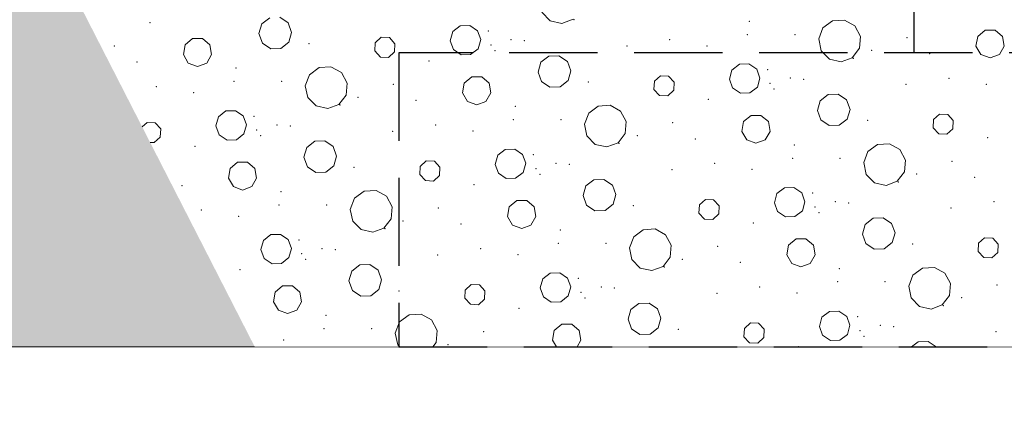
# Model space of a CAD drawing. Header units: millimetres. Extents: x -12989 to 402831, y -50461 to 30884.
# Tile 46 of 175: x 373077 to 374416, y -47346 to -46816. Entities that reach past the tile are written whole.
import ezdxf

# ---------------------------------------------------------------- set-up
doc = ezdxf.new("R2010")
doc.units = ezdxf.units.MM
doc.header["$MEASUREMENT"] = 0
doc.linetypes.add('Krawędzie ukryte', pattern=[170, 120, -50])
doc.linetypes.add('Wipeout_Contour', pattern=[1000, 0, -1000])
for name, color, linetype, lineweight in [('0_Nr_pióra__21', 7, 'Continuous', 25), ('A__STROPY_Nr_pióra__69', 7, 'Continuous', 13), ('Nowe_A_WYM_Nr_pióra__1', 7, 'Continuous', 13), ('Nowe_A_WYM_Nr_pióra__45', 7, 'Continuous', 15), ('Nowe_A_WYM_Nr_pióra__85', 7, 'Continuous', 13)]:
    doc.layers.add(name, color=color, linetype=linetype, lineweight=lineweight)
for name, color, linetype in [('A__STROPY', 7, 'Continuous'), ('A_WYPEŁNIENIA RYSUNKI', 7, 'Continuous'), ('Nowe_A_WYM', 7, 'Continuous')]:
    doc.layers.add(name, color=color, linetype=linetype)
doc.layers.add('A__STROPY_Nr_pióra__173', color=7, linetype='Continuous', lineweight=5, true_color=0x6a6a6a)
doc.layers.add('A_WYPEŁNIENIA RYSUNKI_Nr_pióra__242', color=7, linetype='Continuous', lineweight=13, true_color=0xa7a7a7)
doc.styles.add('STYL_AUTOMATYCZNY_4', font='arial.ttf')
doc.dimstyles.new('STYL_AUTOMATYCZNY__1', dxfattribs={"dimtxt": 139.999998, "dimasz": 57, "dimexe": 0.18, "dimexo": 0.0625, "dimgap": 0, "dimtad": 1, "dimtih": 1, "dimtoh": 1, "dimdec": 0, "dimlfac": 0.1, "dimzin": 0, "dimdsep": 46, "dimtxsty": 'STYL_AUTOMATYCZNY_4', "dimblk": 'ARROWHEAD_6', "dimblk1": 'ARROWHEAD_6', "dimblk2": 'ARROWHEAD_6', "dimcen": 0.09, "dimse1": 1, "dimse2": 1, "dimclrd": 7, "dimclre": 7, "dimclrt": 7, "dimadec": 0, "dimazin": 0, "dimtfac": 1, "dimtdec": 4, "dimtmove": 0, "dimatfit": 3, "dimfxl": 0, "dimtolj": 1, "dimtzin": 0, "dimarcsym": 0})

# ---------------------------------------------------------------- blocks, each defined once
blk = doc.blocks.new('ElemPrzekroju_175_1', base_point=(362576.7, -45960.6))
at = {"color": 254, "linetype": 'Wipeout_Contour', "lineweight": 0, "ltscale": 1533794.246621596}
blk.add_wipeout([(398746.7, -46720.6), (362356.7, -46720.6), (362356.7, -47260.6), (398746.7, -47260.6)], dxfattribs=at).dxf.layer = 'A__STROPY'
at = {"layer": 'A__STROPY_Nr_pióra__173', "linetype": 'Continuous', "lineweight": 5, "true_color": 0x6a6a6a}
h = blk.add_hatch(dxfattribs=at)
h.set_pattern_fill('Grunt_0001', color=251, style=0, pattern_type=2)
h.set_pattern_definition([(45, (362576.75, -45960.59), (-95.4594, 95.4594), []), (45, (362544.93, -45928.77), (-190.9188, 190.9188), []), (45, (362513.1, -45896.95), (-190.9188, 190.9188), []), (135, (362481.29, -45865.132), (31.819805, 31.819805), [135, -135])])
h.paths.add_polyline_path([(398746.7, -46720.6), (362356.7, -46720.6), (362356.7, -47260.6), (398746.7, -47260.6)])
at = {"layer": 'A__STROPY_Nr_pióra__69', "color": 7, "linetype": 'Continuous', "lineweight": 13}
blk.add_line((398746.7, -47260.6), (362356.7, -47260.6), dxfattribs=at)
blk = doc.blocks.new('*X329', base_point=(362576.7, -45960.6))
at = {"layer": 'A_WYPEŁNIENIA RYSUNKI_Nr_pióra__242', "color": 253, "linetype": 'Continuous', "lineweight": 13, "true_color": 0xa7a7a7}
for p, q in [((373787.2, -46805.5), (373798.6, -46817.1)), ((373406.2, -46821.4), (373402.4, -46834.6)), ((373417, -46812.9), (373406.2, -46821.4)), ((373442.2, -46820.1), (373430.8, -46812.4)), ((373446.9, -46833.1), (373442.2, -46820.1)), ((373689, -46823.5), (373676.1, -46823.9)), ((373699.6, -46830.7), (373689, -46823.5)), ((373798.6, -46817.1), (373814.4, -46820.7)), ((373814.4, -46820.7), (373829.6, -46815.1)), ((374182.4, -46817.2), (374169.4, -46826.8)), ((374198.6, -46816.2), (374182.4, -46817.2)), ((374212.7, -46824), (374198.6, -46816.2)), ((373402.4, -46834.6), (373407.1, -46847.5)), ((373443.1, -46846.3), (373446.9, -46833.1)), ((373666, -46831.8), (373662.4, -46844.2)), ((373676.1, -46823.9), (373666, -46831.8)), ((373704, -46842.7), (373699.6, -46830.7)), ((374169.4, -46826.8), (374163.6, -46841.9)), ((374220.4, -46838.3), (374212.7, -46824)), ((374390.1, -46829.8), (374379.8, -46838.4)), ((374403.4, -46829.8), (374390.1, -46829.8)), ((374413.6, -46838.4), (374403.4, -46829.8)), ((373302, -46849.8), (373299.7, -46863)), ((373312.2, -46841.3), (373302, -46849.8)), ((373325.6, -46841.3), (373312.2, -46841.3)), ((373335.8, -46849.8), (373325.6, -46841.3)), ((373338.1, -46863), (373335.8, -46849.8)), ((373407.1, -46847.5), (373418.5, -46855.2)), ((373432.2, -46854.8), (373443.1, -46846.3)), ((373560.4, -46847.1), (373559.9, -46858.2)), ((373568.6, -46839.6), (373560.4, -46847.1)), ((373579.8, -46840), (373568.6, -46839.6)), ((373587.3, -46848.3), (373579.8, -46840)), ((373586.8, -46859.4), (373587.3, -46848.3)), ((373662.4, -46844.2), (373666.8, -46856.3)), ((373700.5, -46855.1), (373704, -46842.7)), ((374163.6, -46841.9), (374166.9, -46857.8)), ((374219.1, -46854.5), (374220.4, -46838.3)), ((374379.8, -46838.4), (374377.5, -46851.6)), ((374416, -46851.6), (374413.6, -46838.4)), ((373299.7, -46863), (373306.3, -46874.6)), ((373331.4, -46874.6), (373338.1, -46863)), ((373418.5, -46855.2), (373432.2, -46854.8)), ((373559.9, -46858.2), (373567.5, -46866.4)), ((373578.6, -46866.9), (373586.8, -46859.4)), ((373666.8, -46856.3), (373677.5, -46863.5)), ((373677.5, -46863.5), (373690.3, -46863)), ((373690.3, -46863), (373700.5, -46855.1)), ((374166.9, -46857.8), (374178.3, -46869.3)), ((374209.3, -46867.4), (374219.1, -46854.5)), ((374377.5, -46851.6), (374384.2, -46863.1)), ((374384.2, -46863.1), (374396.7, -46867.7)), ((374396.7, -46867.7), (374409.3, -46863.1)), ((374409.3, -46863.1), (374416, -46851.6)), ((373306.3, -46874.6), (373318.9, -46879.1)), ((373318.9, -46879.1), (373331.4, -46874.6)), ((373567.5, -46866.4), (373578.6, -46866.9)), ((373785.9, -46873.6), (373782.1, -46886.9)), ((373796.7, -46865.2), (373785.9, -46873.6)), ((373810.4, -46864.7), (373796.7, -46865.2)), ((373821.8, -46872.4), (373810.4, -46864.7)), ((373826.5, -46885.3), (373821.8, -46872.4)), ((374055.8, -46876.2), (374045.7, -46884.1)), ((374068.6, -46875.7), (374055.8, -46876.2)), ((374079.3, -46882.9), (374068.6, -46875.7)), ((374178.3, -46869.3), (374194.1, -46872.9)), ((374194.1, -46872.9), (374209.3, -46867.4)), ((373471.2, -46890.5), (373465.4, -46905.6)), ((373484.2, -46880.8), (373471.2, -46890.5)), ((373500.4, -46879.8), (373484.2, -46880.8)), ((373514.6, -46887.7), (373500.4, -46879.8)), ((373522.2, -46902), (373514.6, -46887.7)), ((373782.1, -46886.9), (373786.8, -46899.8)), ((373822.8, -46898.5), (373826.5, -46885.3)), ((374045.7, -46884.1), (374042.1, -46896.4)), ((374083.7, -46895), (374079.3, -46882.9)), ((373520.9, -46918.1), (373522.2, -46902)), ((373681.7, -46902.1), (373679.3, -46915.2)), ((373691.9, -46893.5), (373681.7, -46902.1)), ((373705.3, -46893.5), (373691.9, -46893.5)), ((373715.5, -46902.1), (373705.3, -46893.5)), ((373717.8, -46915.2), (373715.5, -46902.1)), ((373786.8, -46899.8), (373798.2, -46907.5)), ((373811.9, -46907), (373822.8, -46898.5)), ((373940.1, -46899.3), (373939.6, -46910.5)), ((373948.3, -46891.8), (373940.1, -46899.3)), ((373959.5, -46892.3), (373948.3, -46891.8)), ((373967, -46900.5), (373959.5, -46892.3)), ((373966.5, -46911.6), (373967, -46900.5)), ((374042.1, -46896.4), (374046.5, -46908.5)), ((374080.2, -46907.3), (374083.7, -46895)), ((373465.4, -46905.6), (373468.7, -46921.5)), ((373679.3, -46915.2), (373686, -46926.8)), ((373711.1, -46926.8), (373717.8, -46915.2)), ((373798.2, -46907.5), (373811.9, -46907)), ((373939.6, -46910.5), (373947.1, -46918.7)), ((373958.3, -46919.2), (373966.5, -46911.6)), ((374046.5, -46908.5), (374057.2, -46915.7)), ((374057.2, -46915.7), (374070, -46915.3)), ((374070, -46915.3), (374080.2, -46907.3)), ((374176.4, -46917.4), (374165.5, -46925.9)), ((374190.1, -46916.9), (374176.4, -46917.4)), ((374201.5, -46924.6), (374190.1, -46916.9)), ((373468.7, -46921.5), (373480.1, -46933)), ((373511.1, -46931), (373520.9, -46918.1)), ((373686, -46926.8), (373698.6, -46931.4)), ((373698.6, -46931.4), (373711.1, -46926.8)), ((373947.1, -46918.7), (373958.3, -46919.2)), ((374165.5, -46925.9), (374161.8, -46939.1)), ((374206.2, -46937.6), (374201.5, -46924.6)), ((373357.6, -46939.8), (373347.5, -46947.8)), ((373370.5, -46939.4), (373357.6, -46939.8)), ((373381.1, -46946.6), (373370.5, -46939.4)), ((373480.1, -46933), (373495.9, -46936.6)), ((373495.9, -46936.6), (373511.1, -46931)), ((373850.9, -46942.7), (373845.1, -46957.8)), ((373863.9, -46933.1), (373850.9, -46942.7)), ((373880.1, -46932.1), (373863.9, -46933.1)), ((373894.3, -46939.9), (373880.1, -46932.1)), ((373901.9, -46954.2), (373894.3, -46939.9)), ((374161.8, -46939.1), (374166.5, -46952)), ((374202.4, -46950.8), (374206.2, -46937.6)), ((374328, -46944), (374319.8, -46951.6)), ((374339.1, -46944.5), (374328, -46944)), ((373250.2, -46955.5), (373243.6, -46961.5)), ((373261.3, -46956), (373250.2, -46955.5)), ((373268.8, -46964.2), (373261.3, -46956)), ((373347.5, -46947.8), (373344, -46960.1)), ((373385.5, -46958.7), (373381.1, -46946.6)), ((373900.6, -46970.4), (373901.9, -46954.2)), ((374061.3, -46954.3), (374059, -46967.5)), ((374071.6, -46945.8), (374061.3, -46954.3)), ((374084.9, -46945.8), (374071.6, -46945.8)), ((374095.2, -46954.3), (374084.9, -46945.8)), ((374097.5, -46967.5), (374095.2, -46954.3)), ((374166.5, -46952), (374177.9, -46959.7)), ((374191.6, -46959.2), (374202.4, -46950.8)), ((374319.8, -46951.6), (374319.3, -46962.7)), ((374346.7, -46952.8), (374339.1, -46944.5)), ((374346.2, -46963.9), (374346.7, -46952.8)), ((373268.3, -46975.3), (373268.8, -46964.2)), ((373344, -46960.1), (373348.4, -46972.2)), ((373371.9, -46978.9), (373382, -46971)), ((373382, -46971), (373385.5, -46958.7)), ((373845.1, -46957.8), (373848.4, -46973.7)), ((373890.8, -46983.3), (373900.6, -46970.4)), ((374059, -46967.5), (374065.7, -46979.1)), ((374090.8, -46979.1), (374097.5, -46967.5)), ((374177.9, -46959.7), (374191.6, -46959.2)), ((374319.3, -46962.7), (374326.8, -46970.9)), ((374326.8, -46970.9), (374338, -46971.4)), ((374338, -46971.4), (374346.2, -46963.9)), ((373254.4, -46982.6), (373260.1, -46982.9)), ((373260.1, -46982.9), (373268.3, -46975.3)), ((373348.4, -46972.2), (373359, -46979.4)), ((373359, -46979.4), (373371.9, -46978.9)), ((373478.2, -46981.1), (373467.4, -46989.6)), ((373492, -46980.6), (373478.2, -46981.1)), ((373503.4, -46988.3), (373492, -46980.6)), ((373848.4, -46973.7), (373859.8, -46985.3)), ((373875.6, -46988.8), (373890.8, -46983.3)), ((374065.7, -46979.1), (374078.3, -46983.6)), ((374078.3, -46983.6), (374090.8, -46979.1)), ((374259.8, -46984.3), (374243.6, -46985.3)), ((374273.9, -46992.2), (374259.8, -46984.3)), ((373467.4, -46989.6), (373463.6, -47002.8)), ((373508.1, -47001.2), (373503.4, -46988.3)), ((373737.3, -46992.1), (373727.2, -47000)), ((373750.2, -46991.6), (373737.3, -46992.1)), ((373760.8, -46998.8), (373750.2, -46991.6)), ((373859.8, -46985.3), (373875.6, -46988.8)), ((374230.6, -46995), (374224.8, -47010.1)), ((374243.6, -46985.3), (374230.6, -46995)), ((374281.6, -47006.5), (374273.9, -46992.2)), ((373373.4, -47009.4), (373363.2, -47018)), ((373386.8, -47009.4), (373373.4, -47009.4)), ((373397, -47018), (373386.8, -47009.4)), ((373463.6, -47002.8), (373468.3, -47015.7)), ((373504.3, -47014.4), (373508.1, -47001.2)), ((373629.8, -47007.7), (373621.6, -47015.2)), ((373641, -47008.2), (373629.8, -47007.7)), ((373648.5, -47016.4), (373641, -47008.2)), ((373727.2, -47000), (373723.6, -47012.4)), ((373765.2, -47010.9), (373760.8, -46998.8)), ((373761.7, -47023.3), (373765.2, -47010.9)), ((374224.8, -47010.1), (374228.1, -47026)), ((374280.3, -47022.6), (374281.6, -47006.5)), ((373363.2, -47018), (373360.9, -47031.2)), ((373399.3, -47031.2), (373397, -47018)), ((373468.3, -47015.7), (373479.7, -47023.4)), ((373479.7, -47023.4), (373493.4, -47022.9)), ((373493.4, -47022.9), (373504.3, -47014.4)), ((373621.6, -47015.2), (373621.1, -47026.4)), ((373648, -47027.6), (373648.5, -47016.4)), ((373723.6, -47012.4), (373728, -47024.4)), ((373728, -47024.4), (373738.7, -47031.6)), ((373751.5, -47031.2), (373761.7, -47023.3)), ((374270.5, -47035.5), (374280.3, -47022.6)), ((373360.9, -47031.2), (373367.6, -47042.7)), ((373392.6, -47042.7), (373399.3, -47031.2)), ((373621.1, -47026.4), (373628.7, -47034.6)), ((373628.7, -47034.6), (373639.8, -47035.1)), ((373639.8, -47035.1), (373648, -47027.6)), ((373738.7, -47031.6), (373751.5, -47031.2)), ((373857.9, -47033.3), (373847.1, -47041.8)), ((373871.6, -47032.9), (373857.9, -47033.3)), ((373883.1, -47040.6), (373871.6, -47032.9)), ((374228.1, -47026), (374239.5, -47037.5)), ((374239.5, -47037.5), (374255.3, -47041.1)), ((374255.3, -47041.1), (374270.5, -47035.5)), ((373367.6, -47042.7), (373380.1, -47047.3)), ((373380.1, -47047.3), (373392.6, -47042.7)), ((373545.5, -47049), (373532.4, -47058.6)), ((373561.6, -47048), (373545.5, -47049)), ((373575.8, -47055.9), (373561.6, -47048)), ((373847.1, -47041.8), (373843.3, -47055)), ((373887.8, -47053.5), (373883.1, -47040.6)), ((374117, -47044.3), (374106.9, -47052.2)), ((374129.8, -47043.9), (374117, -47044.3)), ((374140.5, -47051.1), (374129.8, -47043.9)), ((374144.9, -47063.2), (374140.5, -47051.1)), ((373532.4, -47058.6), (373526.6, -47073.8)), ((373583.4, -47070.1), (373575.8, -47055.9)), ((373753.1, -47061.7), (373742.9, -47070.3)), ((373766.5, -47061.7), (373753.1, -47061.7)), ((373776.7, -47070.3), (373766.5, -47061.7)), ((373843.3, -47055), (373848, -47068)), ((373884, -47066.7), (373887.8, -47053.5)), ((374009.5, -47060), (374001.3, -47067.5)), ((374020.7, -47060.5), (374009.5, -47060)), ((374028.2, -47068.7), (374020.7, -47060.5)), ((374106.9, -47052.2), (374103.3, -47064.6)), ((374103.3, -47064.6), (374107.7, -47076.7)), ((374141.4, -47075.5), (374144.9, -47063.2)), ((373526.6, -47073.8), (373529.9, -47089.6)), ((373582.2, -47086.3), (373583.4, -47070.1)), ((373742.9, -47070.3), (373740.6, -47083.4)), ((373779, -47083.4), (373776.7, -47070.3)), ((373848, -47068), (373859.4, -47075.6)), ((373859.4, -47075.6), (373873.1, -47075.2)), ((373873.1, -47075.2), (373884, -47066.7)), ((374001.3, -47067.5), (374000.8, -47078.6)), ((374027.7, -47079.8), (374028.2, -47068.7)), ((374107.7, -47076.7), (374118.4, -47083.9)), ((374131.2, -47083.4), (374141.4, -47075.5)), ((373529.9, -47089.6), (373541.3, -47101.2)), ((373572.3, -47099.2), (373582.2, -47086.3)), ((373740.6, -47083.4), (373747.2, -47095)), ((373772.3, -47095), (373779, -47083.4)), ((374000.8, -47078.6), (374008.3, -47086.9)), ((374008.3, -47086.9), (374019.5, -47087.3)), ((374019.5, -47087.3), (374027.7, -47079.8)), ((374118.4, -47083.9), (374131.2, -47083.4)), ((374237.6, -47085.6), (374226.7, -47094.1)), ((374251.3, -47085.1), (374237.6, -47085.6)), ((374262.7, -47092.8), (374251.3, -47085.1)), ((373541.3, -47101.2), (373557.1, -47104.7)), ((373557.1, -47104.7), (373572.3, -47099.2)), ((373747.2, -47095), (373759.8, -47099.5)), ((373759.8, -47099.5), (373772.3, -47095)), ((373925.1, -47101.3), (373912.1, -47110.9)), ((373941.3, -47100.2), (373925.1, -47101.3)), ((373955.5, -47108.1), (373941.3, -47100.2)), ((374226.7, -47094.1), (374223, -47107.3)), ((374267.4, -47105.7), (374262.7, -47092.8)), ((373408.7, -47115.9), (373405.2, -47128.3)), ((373418.8, -47108), (373408.7, -47115.9)), ((373431.7, -47107.6), (373418.8, -47108)), ((373442.3, -47114.7), (373431.7, -47107.6)), ((373446.7, -47126.8), (373442.3, -47114.7)), ((373912.1, -47110.9), (373906.3, -47126)), ((373963.1, -47122.4), (373955.5, -47108.1)), ((374132.8, -47113.9), (374122.6, -47122.5)), ((374146.1, -47113.9), (374132.8, -47113.9)), ((374156.4, -47122.5), (374146.1, -47113.9)), ((374223, -47107.3), (374227.7, -47120.2)), ((374263.6, -47118.9), (374267.4, -47105.7)), ((374389.2, -47112.2), (374381, -47119.7)), ((374400.3, -47112.7), (374389.2, -47112.2)), ((374407.9, -47120.9), (374400.3, -47112.7)), ((373405.2, -47128.3), (373409.6, -47140.4)), ((373443.2, -47139.2), (373446.7, -47126.8)), ((373906.3, -47126), (373909.6, -47141.9)), ((373961.8, -47138.5), (373963.1, -47122.4)), ((374122.6, -47122.5), (374120.2, -47135.7)), ((374158.7, -47135.7), (374156.4, -47122.5)), ((374227.7, -47120.2), (374239.1, -47127.9)), ((374239.1, -47127.9), (374252.8, -47127.4)), ((374252.8, -47127.4), (374263.6, -47118.9)), ((374381, -47119.7), (374380.5, -47130.9)), ((374380.5, -47130.9), (374388, -47139.1)), ((374407.4, -47132.1), (374407.9, -47120.9)), ((373409.6, -47140.4), (373420.2, -47147.5)), ((373433.1, -47147.1), (373443.2, -47139.2)), ((373909.6, -47141.9), (373921, -47153.4)), ((373952, -47151.4), (373961.8, -47138.5)), ((374120.2, -47135.7), (374126.9, -47147.2)), ((374152, -47147.2), (374158.7, -47135.7)), ((374388, -47139.1), (374399.2, -47139.6)), ((374399.2, -47139.6), (374407.4, -47132.1)), ((373420.2, -47147.5), (373433.1, -47147.1)), ((373528.6, -47157.7), (373524.8, -47170.9)), ((373539.4, -47149.3), (373528.6, -47157.7)), ((373553.2, -47148.8), (373539.4, -47149.3)), ((373564.6, -47156.5), (373553.2, -47148.8)), ((373569.3, -47169.4), (373564.6, -47156.5)), ((373921, -47153.4), (373936.8, -47157)), ((373936.8, -47157), (373952, -47151.4)), ((374126.9, -47147.2), (374139.5, -47151.8)), ((374139.5, -47151.8), (374152, -47147.2)), ((374304.8, -47153.5), (374291.8, -47163.1)), ((374321, -47152.5), (374304.8, -47153.5)), ((374335.2, -47160.4), (374321, -47152.5)), ((373524.8, -47170.9), (373529.5, -47183.9)), ((373565.5, -47182.6), (373569.3, -47169.4)), ((373788.4, -47168.2), (373784.9, -47180.5)), ((373798.5, -47160.2), (373788.4, -47168.2)), ((373811.4, -47159.8), (373798.5, -47160.2)), ((373822, -47167), (373811.4, -47159.8)), ((373826.4, -47179.1), (373822, -47167)), ((374291.8, -47163.1), (374286, -47178.3)), ((374342.8, -47174.6), (374335.2, -47160.4)), ((373434.6, -47177.6), (373424.4, -47186.2)), ((373448, -47177.6), (373434.6, -47177.6)), ((373458.2, -47186.2), (373448, -47177.6)), ((373529.5, -47183.9), (373540.9, -47191.6)), ((373554.7, -47191.1), (373565.5, -47182.6)), ((373682.8, -47183.4), (373682.3, -47194.6)), ((373691, -47175.9), (373682.8, -47183.4)), ((373702.2, -47176.4), (373691, -47175.9)), ((373709.7, -47184.6), (373702.2, -47176.4)), ((373709.2, -47195.7), (373709.7, -47184.6)), ((373784.9, -47180.5), (373789.2, -47192.6)), ((373822.9, -47191.4), (373826.4, -47179.1)), ((374286, -47178.3), (374289.3, -47194.1)), ((374341.5, -47190.8), (374342.8, -47174.6)), ((373424.4, -47186.2), (373422.1, -47199.3)), ((373460.5, -47199.3), (373458.2, -47186.2)), ((373540.9, -47191.6), (373554.7, -47191.1)), ((373682.3, -47194.6), (373689.9, -47202.8)), ((373701, -47203.3), (373709.2, -47195.7)), ((373789.2, -47192.6), (373799.9, -47199.8)), ((373812.8, -47199.3), (373822.9, -47191.4)), ((374289.3, -47194.1), (374300.7, -47205.7)), ((374331.7, -47203.7), (374341.5, -47190.8)), ((373422.1, -47199.3), (373428.8, -47210.9)), ((373428.8, -47210.9), (373441.3, -47215.5)), ((373441.3, -47215.5), (373453.9, -47210.9)), ((373453.9, -47210.9), (373460.5, -47199.3)), ((373689.9, -47202.8), (373701, -47203.3)), ((373799.9, -47199.8), (373812.8, -47199.3)), ((373908.3, -47210), (373904.5, -47223.2)), ((373919.1, -47201.5), (373908.3, -47210)), ((373932.9, -47201), (373919.1, -47201.5)), ((373944.3, -47208.7), (373932.9, -47201)), ((373949, -47221.6), (373944.3, -47208.7)), ((374191.1, -47212), (374178.2, -47212.5)), ((374201.7, -47219.2), (374191.1, -47212)), ((374300.7, -47205.7), (374316.5, -47209.2)), ((374316.5, -47209.2), (374331.7, -47203.7)), ((373606.7, -47217.2), (373593.6, -47226.8)), ((373622.8, -47216.1), (373606.7, -47217.2)), ((373637, -47224), (373622.8, -47216.1)), ((373644.6, -47238.3), (373637, -47224)), ((373904.5, -47223.2), (373909.2, -47236.1)), ((373945.2, -47234.9), (373949, -47221.6)), ((374168.1, -47220.4), (374164.5, -47232.8)), ((374178.2, -47212.5), (374168.1, -47220.4)), ((374206.1, -47231.3), (374201.7, -47219.2)), ((373593.6, -47226.8), (373587.8, -47241.9)), ((373643.4, -47254.5), (373644.6, -47238.3)), ((373804.1, -47238.4), (373801.8, -47251.6)), ((373814.3, -47229.8), (373804.1, -47238.4)), ((373827.7, -47229.8), (373814.3, -47229.8)), ((373837.9, -47238.4), (373827.7, -47229.8)), ((373840.2, -47251.6), (373837.9, -47238.4)), ((373909.2, -47236.1), (373920.6, -47243.8)), ((373934.3, -47243.3), (373945.2, -47234.9)), ((374062.5, -47235.7), (374062, -47246.8)), ((374070.7, -47228.1), (374062.5, -47235.7)), ((374081.9, -47228.6), (374070.7, -47228.1)), ((374089.4, -47236.8), (374081.9, -47228.6)), ((374088.9, -47248), (374089.4, -47236.8)), ((374164.5, -47232.8), (374168.9, -47244.8)), ((374202.6, -47243.7), (374206.1, -47231.3)), ((373587.8, -47241.9), (373591.1, -47257.8)), ((373801.8, -47251.6), (373807, -47260.6)), ((373835, -47260.6), (373840.2, -47251.6)), ((373920.6, -47243.8), (373934.3, -47243.3)), ((374062, -47246.8), (374069.6, -47255)), ((374080.7, -47255.5), (374088.9, -47248)), ((374168.9, -47244.8), (374179.6, -47252)), ((374179.6, -47252), (374192.4, -47251.6)), ((374192.4, -47251.6), (374202.6, -47243.7)), ((373591.1, -47257.8), (373593.9, -47260.6)), ((373638.7, -47260.6), (373643.4, -47254.5)), ((374069.6, -47255), (374080.7, -47255.5)), ((374298.8, -47253.8), (374290, -47260.6)), ((374312.5, -47253.3), (374298.8, -47253.8)), ((374323.4, -47260.6), (374312.5, -47253.3))]:
    blk.add_line(p, q, dxfattribs=at)
for p in [(373254.1, -46819.5), (373831, -46815.8), (374069.4, -46817.8), (373714.3, -46831.2), (374066.7, -46835.8), (374131.6, -46835.9), (374131.6, -46835.9), (373470.7, -46848.1), (373717.9, -46850), (373745.4, -46842.8), (373763.3, -46844.4), (373961.1, -46842.9), (374283.5, -46840), (373205.7, -46851.4), (373723.2, -46857.7), (373902.8, -46851.4), (374011.9, -46851.3), (374235.5, -46857.5), (374314.3, -46861.8), (373236.5, -46873.3), (373633.8, -46871.7), (374210.7, -46868.1), (373371.2, -46881.5), (374094, -46883.4), (373368.6, -46899.5), (373433.5, -46899.5), (373433.5, -46899.5), (373585.3, -46903.7), (373850.4, -46900.4), (374097.6, -46902.2), (374125.1, -46895.1), (374143, -46896.7), (374282.5, -46903.7), (374340.8, -46895.2), (374391.6, -46903.5), (373262.9, -46906.6), (373313.7, -46914.9), (374102.9, -46909.9), (373537.3, -46921.2), (373616.2, -46925.5), (374013.5, -46924), (373512.6, -46931.8), (373750.9, -46933.7), (373395.8, -46947.1), (373748.3, -46951.7), (373813.2, -46951.8), (373813.2, -46951.8), (373965, -46955.9), (374230, -46952.6), (373399.5, -46965.9), (373426.9, -46958.8), (373444.9, -46960.3), (373584.3, -46967.3), (373642.6, -46958.8), (373693.4, -46967.2), (373404.7, -46973.6), (373892.2, -46984), (373917, -46973.4), (373995.9, -46977.8), (374393.2, -46976.2), (373315.3, -46987.7), (374130.6, -46986), (373775.5, -46999.3), (373806.6, -47011), (374022.3, -47011.1), (374128, -47004), (374192.8, -47004), (374192.8, -47004), (374344.7, -47008.2), (373531.9, -47016.3), (373779.1, -47018.1), (373824.5, -47012.6), (373964, -47019.6), (374073.1, -47019.4), (373784.4, -47025.8), (374271.9, -47036.2), (374296.7, -47025.7), (374375.5, -47030), (373297.7, -47041.4), (373432.4, -47049.6), (373695, -47039.9), (374155.2, -47051.6), (374186.3, -47063.3), (374204.2, -47064.8), (374402, -47063.3), (373324.1, -47074.7), (373429.8, -47067.6), (373494.7, -47067.7), (373494.7, -47067.7), (373646.5, -47071.9), (373911.6, -47068.5), (374158.8, -47070.4), (374164.1, -47078.1), (374343.7, -47071.8), (373375, -47083.1), (373598.5, -47089.3), (373573.8, -47099.9), (373677.4, -47093.7), (373812.1, -47101.9), (374074.7, -47092.2), (373457, -47115.2), (373488.1, -47126.9), (373506.1, -47128.5), (373703.8, -47127), (373809.5, -47119.9), (373874.4, -47119.9), (373874.4, -47119.9), (374026.2, -47124.1), (374291.3, -47120.8), (373460.7, -47134), (373466, -47141.8), (373645.5, -47135.5), (373754.6, -47135.3), (373978.2, -47141.6), (373376.5, -47155.8), (373953.5, -47152.2), (374057.1, -47145.9), (374191.8, -47154.1), (373836.7, -47167.5), (373593.1, -47184.5), (373867.8, -47179.2), (373885.7, -47180.7), (374083.5, -47179.2), (374189.2, -47172.1), (374254, -47172.2), (374254, -47172.2), (374405.9, -47176.4), (373840.4, -47186.3), (373845.6, -47194), (374025.2, -47187.7), (374134.3, -47187.6), (374357.9, -47193.8), (373756.2, -47208.1), (374333.1, -47204.4), (373493.6, -47217.8), (374216.4, -47219.7), (373491, -47235.8), (373555.9, -47235.9), (373555.9, -47235.9), (373972.8, -47236.7), (374220, -47238.5), (374247.5, -47231.4), (374265.4, -47233), (373436.2, -47251.2), (373707.8, -47240), (374225.3, -47246.3), (374404.9, -47240), (373659.7, -47257.5), (374135.9, -47260.3)]:
    blk.add_point(p, dxfattribs=at)
blk = doc.blocks.new('Wypełnienie_5_1', base_point=(362576.7, -45960.6))
at = {"color": 254, "linetype": 'Wipeout_Contour', "lineweight": 0, "ltscale": 2264527.206923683}
blk.add_wipeout([(374293.1, -46720.6), (373120.4, -46720.6), (373396.7, -47260.6), (375554.3, -47260.6), (375916.7, -46720.6), (374693.1, -46720.6)], dxfattribs=at).dxf.layer = 'A_WYPEŁNIENIA RYSUNKI'
at = {"layer": 'A_WYPEŁNIENIA RYSUNKI_Nr_pióra__242', "color": 253, "linetype": 'Continuous', "lineweight": 13, "true_color": 0xa7a7a7}
blk.add_blockref('*X329', (362576.7, -45960.6), dxfattribs=at)
blk = doc.blocks.new('*D346', base_point=(362576.7, -45960.6))
at = {"layer": 'Nowe_A_WYM_Nr_pióra__45', "color": 7, "linetype": 'Continuous', "lineweight": 15}
for p, q in [((362206.7, -47532.6), (362146.7, -47592.6)), ((362386.7, -47532.6), (362326.7, -47592.6))]:
    blk.add_line(p, q, dxfattribs=at)
at = {"layer": 'Nowe_A_WYM_Nr_pióra__85', "color": 7, "linetype": 'Continuous', "lineweight": 13}
for p, q in [((362356.7, -47618.8), (362356.7, -47506.3)), ((362176.7, -47562.6), (362356.7, -47562.6)), ((362356.7, -47562.6), (398746.7, -47562.6))]:
    blk.add_line(p, q, dxfattribs=at)
blk = doc.blocks.new('ARROWHEAD_6')
at = {"color": 0, "linetype": 'Continuous', "lineweight": 0}
for p, q in [((-0.5, -0.5), (0.5, 0.5)), ((0, 0), (-1, 0))]:
    blk.add_line(p, q, dxfattribs=at)
blk = doc.blocks.new('*D347', base_point=(362576.7, -45960.6))
at = {"layer": 'Nowe_A_WYM_Nr_pióra__45', "color": 7, "linetype": 'Continuous', "lineweight": 15}
for p, q in [((362386.7, -47532.6), (362326.7, -47592.6)), ((398776.7, -47532.6), (398716.7, -47592.6))]:
    blk.add_line(p, q, dxfattribs=at)
at = {"layer": 'Nowe_A_WYM_Nr_pióra__85', "color": 7, "linetype": 'Continuous', "lineweight": 13}
for p, q in [((398746.7, -47618.8), (398746.7, -47506.3)), ((362356.7, -47562.6), (398746.7, -47562.6))]:
    blk.add_line(p, q, dxfattribs=at)
at = {"layer": 'Nowe_A_WYM_Nr_pióra__1', "color": 7, "lineweight": 13, "char_height": 140, "attachment_point": 7, "style": 'STYL_AUTOMATYCZNY_4'}
for s, insert in [('\\A1;{\\pql;\\fArial|b0|i0|c238|p0;\\W1.000000;18}', (362386.7, -47534.6)), ('\\A1;{\\pql;\\fArial|b0|i0|c238|p0;\\W1.000000;3\xa0639}', (380311.5, -47534.6)), ('\\A1;{\\pql;\\fArial|b0|i0|c238|p0;\\W1.000000;18}', (398503.2, -47534.6))]:
    blk.add_mtext(s, dxfattribs=dict(at, insert=insert))
blk = doc.blocks.new('*D358', base_point=(362576.7, -45960.6))
at = {"layer": 'Nowe_A_WYM_Nr_pióra__45', "color": 7, "linetype": 'Continuous', "lineweight": 15}
for p, q in [((362106.7, -48052.6), (362046.7, -48112.6)), ((398996.7, -48112.6), (399056.7, -48052.6))]:
    blk.add_line(p, q, dxfattribs=at)
at = {"layer": 'Nowe_A_WYM_Nr_pióra__85', "color": 7, "linetype": 'Continuous', "lineweight": 13}
for p, q in [((362076.7, -48138.8), (362076.7, -48026.3)), ((399026.7, -48138.8), (399026.7, -48026.3)), ((362031.7, -48082.6), (362076.7, -48082.6)), ((362076.7, -48082.6), (399026.7, -48082.6)), ((399026.7, -48082.6), (399071.7, -48082.6))]:
    blk.add_line(p, q, dxfattribs=at)
at = {"layer": 'Nowe_A_WYM_Nr_pióra__1', "color": 7, "lineweight": 13, "insert": (380311.5, -48054.6), "char_height": 140, "attachment_point": 7, "style": 'STYL_AUTOMATYCZNY_4'}
blk.add_mtext('\\A1;{\\pql;\\fArial|b0|i0|c238|p0;\\W1.000000;3\xa0695}', dxfattribs=at)

msp = doc.modelspace()

# ---------------------------------------------------------------- block references
at = {"layer": 'A__STROPY', "lineweight": 0}
msp.add_blockref('ElemPrzekroju_175_1', (362576.7, -45960.6), dxfattribs=at)

# ---------------------------------------------------------------- next in the draw order: block references
at = {"layer": 'A_WYPEŁNIENIA RYSUNKI_Nr_pióra__242', "color": 253, "linetype": 'Continuous', "lineweight": 13, "true_color": 0xa7a7a7}
msp.add_blockref('Wypełnienie_5_1', (362576.7, -45960.6), dxfattribs=at)

# ---------------------------------------------------------------- next in the draw order: linework, layer by layer
at = {"layer": '0_Nr_pióra__21', "color": 7, "linetype": 'Krawędzie ukryte', "lineweight": 25}
msp.add_line((374293.4, -46860.6), (374293.4, -45960.6), dxfattribs=at)
msp.add_lwpolyline([(373592.7, -47260.6), (375392.7, -47260.6), (375392.7, -46860.6), (373592.7, -46860.6)], close=True, dxfattribs=at)

# ---------------------------------------------------------------- next in the draw order: dimensions: what is measured, and where the dimension line sits
at = {"layer": 'Nowe_A_WYM', "color": 7, "linetype": 'Continuous', "lineweight": 13}
for base, p1, p2, picture, middle in [((399026.7, -48082.6), (362076.7, -46860.6), (399026.7, -46860.6), '*D358', (380551.7, -47984.6)), ((362356.7, -47562.6), (362176.7, -46860.6), (362356.7, -46860.6), '*D346', (362493.3, -47464.6)), ((398746.7, -47562.6), (362356.7, -46860.6), (398746.7, -46860.6), '*D347', (380551.7, -47464.6))]:
    dim = msp.add_linear_dim(base=base, p1=p1, p2=p2, dimstyle='STYL_AUTOMATYCZNY__1', dxfattribs=at)
    dim.commit()
    dim.dimension.update_dxf_attribs({"geometry": picture, "text_midpoint": middle, "dimtype": 160})

doc.saveas('drawing.dxf')
